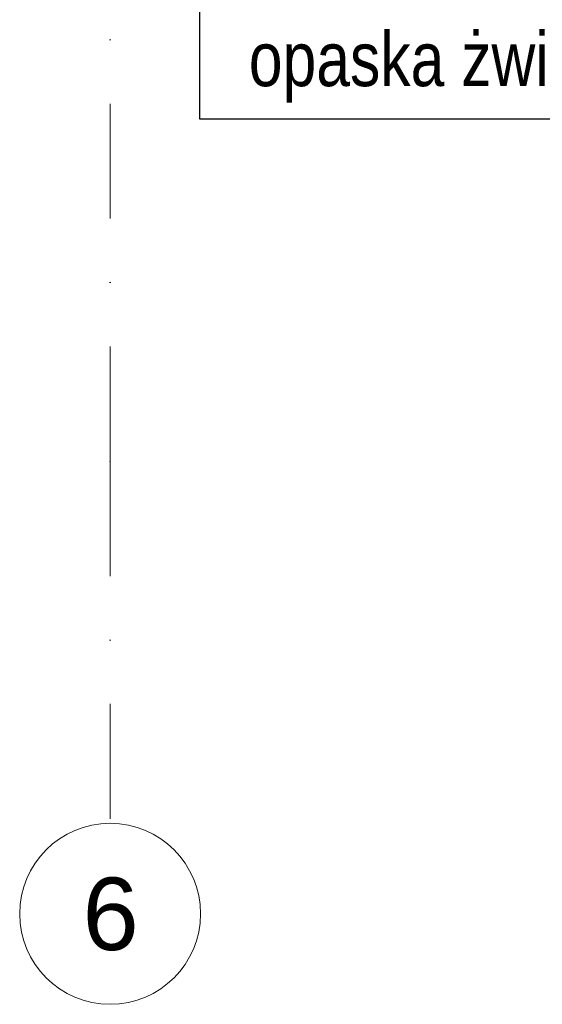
# Model space of a CAD drawing. Header units: millimetres. Extents: x 77315 to 1043159, y -108895 to -47794.
# Tile 39 of 87: x 113712 to 115157, y -108895 to -106175. Entities that reach past the tile are written whole.
import ezdxf

# ---------------------------------------------------------------- set-up
doc = ezdxf.new("R2010")
doc.units = ezdxf.units.MM
doc.header["$MEASUREMENT"] = 0
doc.linetypes.add('Dot & Dashed', pattern=[670.277762, 317.5, -176.388889, 0, -176.388874])
doc.layers.add('opisy inne', color=7, linetype='Continuous')
doc.layers.add('Structural - Grid', color=7, linetype='Continuous')
doc.styles.add('STYL_AUTOMATYCZNY_1', font='arial.ttf')
doc.styles.add('STYL_AUTOMATYCZNY_3', font='arial.ttf', dxfattribs={"width": 0.8})

msp = doc.modelspace()

# ---------------------------------------------------------------- linework, layer by layer
at = {"layer": 'opisy inne'}
msp.add_lwpolyline([(115659.7, -106450.4), (114210.7, -106450.4), (114210.7, -105978.5)], dxfattribs=at)
at = {"layer": 'Structural - Grid', "linetype": 'Dot & Dashed', "lineweight": 15}
for q in [(113962.3, -90539.7), (113962.3, -108395.1)]:
    msp.add_line((113962.3, -107395.1), q, dxfattribs=at)
at = {"layer": 'Structural - Grid', "linetype": 'Continuous', "lineweight": 15}
msp.add_circle((113962.3, -108645.1), 250, dxfattribs=at)
at = {"layer": 'Structural - Grid', "linetype": 'Dot & Dashed', "lineweight": 15}
msp.add_point((113962.3, -107395.1), dxfattribs=at)
msp.add_point((113962.3, -107395.1), dxfattribs=at)

# ---------------------------------------------------------------- texts
at = {"layer": 'opisy inne', "insert": (115519.6, -106306.5), "char_height": 150, "attachment_point": 5, "style": 'STYL_AUTOMATYCZNY_3'}
msp.add_mtext('\\A1;{\\pqc;\\fArial|b0|i0|c238|p0;\\W0.800000;opaska żwirowa wokół budynku}', dxfattribs=at)
at = {"layer": 'Structural - Grid', "lineweight": 15, "insert": (113886, -108545.1), "char_height": 200, "attachment_point": 1, "style": 'STYL_AUTOMATYCZNY_1'}
msp.add_mtext('\\A1;{\\pql;\\pt0;\\fArial|b0|i0|c238|p0;\\W1.000000;6}', dxfattribs=at)

doc.saveas('drawing.dxf')
